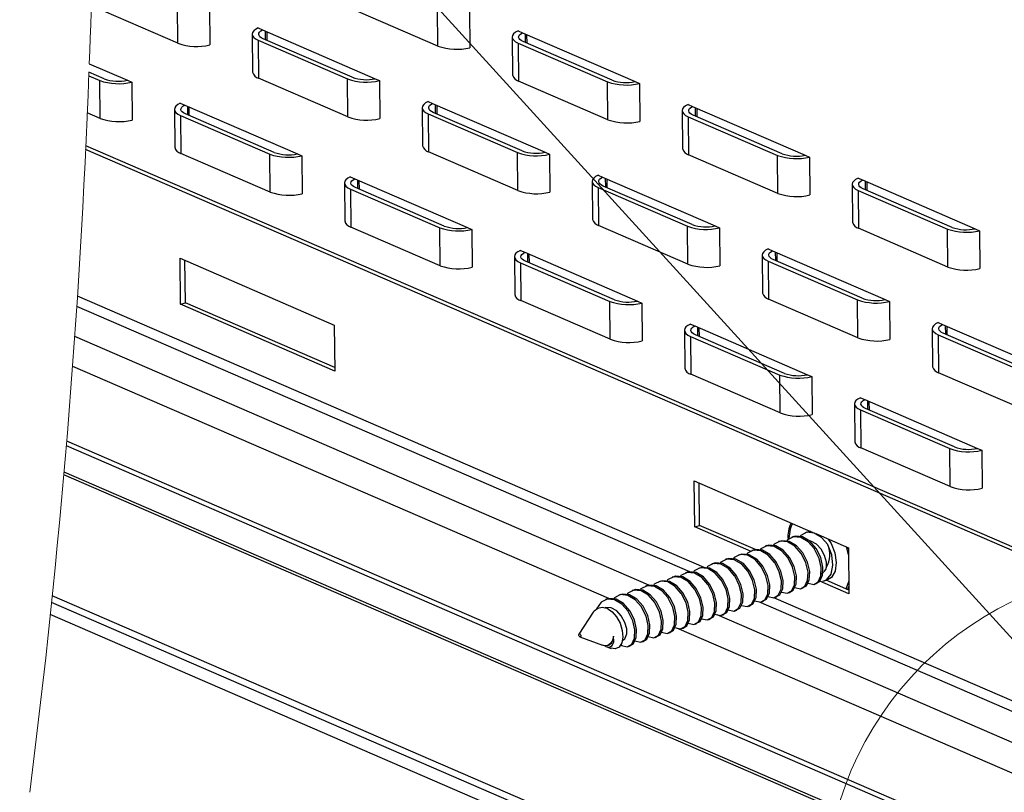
# Paper-space layout 'Sheet3' of a CAD drawing. Header units: inches. Extents: x 0.5 to 19.2, y -4 to 10.7.
# Tile 19 of 27: x 8.5 to 10, y 6.3 to 7.6. Entities that reach past the tile are written whole.
import ezdxf

# ---------------------------------------------------------------- set-up
doc = ezdxf.new("R2010")
doc.units = ezdxf.units.IN
doc.header["$MEASUREMENT"] = 0
doc.layers.add('FORMAT', color=7, linetype='Continuous')
doc.dimstyles.new('SLDDIMSTYLE6', dxfattribs={"dimtxt": 0.18, "dimasz": 0.13, "dimexe": 0, "dimexo": 0.0625, "dimgap": 0, "dimtad": 0, "dimtih": 1, "dimtoh": 1, "dimdec": 0, "dimrnd": 1e-09, "dimzin": 0, "dimdsep": 46, "dimlunit": 5, "dimtxsty": 'Standard', "dimsah": 1, "dimcen": 0.09, "dimadec": 0, "dimazin": 0, "dimtfac": 0.13, "dimtdec": 0, "dimtofl": 0, "dimtmove": 0, "dimatfit": 3, "dimfxl": 1, "dimfrac": 2, "dimtolj": 1, "dimtzin": 0, "dimarcsym": 0})

psp = doc.layouts.new('Sheet3')

# ---------------------------------------------------------------- linework, layer by layer
at = {"color": 7, "linetype": 'Continuous', "lineweight": 25}
for p, q in [((8.7259212, 7.5306114), (8.5891878, 7.5898618)), ((8.7259212, 7.5306114), (8.7252946, 7.5907103)), ((8.7759889, 7.5881519), (8.7766153, 7.5280529)), ((9.137493, 7.5260958), (8.9960546, 7.5873851)), ((9.137493, 7.5260958), (9.1368664, 7.5861948)), ((9.1875607, 7.5836363), (9.1881872, 7.5235373)), ((8.852899, 7.5548245), (8.8598423, 7.5518158)), ((8.8598423, 7.5518158), (9.0382312, 7.4745147)), ((8.8672027, 7.5350447), (8.8670605, 7.548688)), ((9.2644708, 7.550309), (9.2714141, 7.5473002)), ((9.2714141, 7.5473002), (9.4498031, 7.4699991)), ((8.8435127, 7.5449772), (8.8441391, 7.4848781)), ((8.8530419, 7.5353538), (8.9944803, 7.4740645)), ((8.8530419, 7.5353538), (8.8536684, 7.4752547)), ((9.0017481, 7.4767423), (8.8609514, 7.5377537)), ((9.2550845, 7.5404616), (9.2557111, 7.4803626)), ((9.2646138, 7.5308382), (9.406052, 7.4695489)), ((9.2646138, 7.5308382), (9.2652402, 7.4707392)), ((9.41332, 7.4722267), (9.2725231, 7.5332381)), ((9.2787746, 7.5305292), (9.2786323, 7.5441724)), ((8.6093894, 7.4743187), (8.5851178, 7.4848363)), ((8.5856578, 7.4981839), (8.6458725, 7.4720912)), ((8.5848839, 7.4791104), (8.6021214, 7.4716409)), ((8.602748, 7.4115419), (8.6021214, 7.4716409)), ((8.6458725, 7.4720912), (8.6528156, 7.4690825)), ((8.6528156, 7.4690825), (8.6534421, 7.4089835)), ((8.9951067, 7.4139654), (8.8536684, 7.4752547)), ((8.9951067, 7.4139654), (8.9944803, 7.4740645)), ((9.0382312, 7.4745147), (9.0451744, 7.471506)), ((9.0451744, 7.471506), (9.045801, 7.411407)), ((9.4066785, 7.4094499), (9.2652402, 7.4707392)), ((9.4066785, 7.4094499), (9.406052, 7.4695489)), ((9.4498031, 7.4699991), (9.4567463, 7.4669904)), ((9.4567463, 7.4669904), (9.4573728, 7.4068915)), ((9.1220847, 7.4381786), (9.1290279, 7.4351699)), ((8.602748, 7.4115419), (8.5823989, 7.4203597)), ((8.7203394, 7.4259078), (8.7209659, 7.3658088)), ((8.7297258, 7.4357551), (8.7366691, 7.4327464)), ((8.7366691, 7.4327464), (8.915058, 7.3554453)), ((8.7440295, 7.4159753), (8.7438872, 7.4296185)), ((9.1126983, 7.4283312), (9.1133248, 7.3682323)), ((9.1290279, 7.4351699), (9.3074168, 7.3578688)), ((9.2709338, 7.3600964), (9.1301369, 7.4211077)), ((9.1363882, 7.4183988), (9.1362461, 7.432042)), ((9.5242701, 7.4238157), (9.5248966, 7.3637167)), ((9.5336564, 7.433663), (9.5405997, 7.4306543)), ((9.5405997, 7.4306543), (9.7189886, 7.3533533)), ((9.5479601, 7.4138833), (9.5478179, 7.4275265)), ((8.7298687, 7.4162843), (8.8713069, 7.354995)), ((8.7298687, 7.4162843), (8.7304952, 7.3561854)), ((8.8785749, 7.3576728), (8.737778, 7.4186842)), ((9.1222275, 7.4187078), (9.2636658, 7.3574185)), ((9.1222275, 7.4187078), (9.1228539, 7.3586088)), ((9.5337993, 7.4141923), (9.6752376, 7.352903)), ((9.5337993, 7.4141923), (9.5344258, 7.3540933)), ((9.6825056, 7.3555808), (9.5417087, 7.4165922)), ((10.1705319, 6.6731513), (8.579783, 7.3624688)), ((10.1781206, 6.6756901), (8.5800492, 7.3681807)), ((9.2642923, 7.2973195), (9.1228539, 7.3586088)), ((8.8719335, 7.294896), (8.7304952, 7.3561854)), ((8.8719335, 7.294896), (8.8713069, 7.354995)), ((8.915058, 7.3554453), (8.9220012, 7.3524366)), ((8.9220012, 7.3524366), (8.9226276, 7.2923376)), ((9.2642923, 7.2973195), (9.2636658, 7.3574185)), ((9.3074168, 7.3578688), (9.31436, 7.3548601)), ((9.31436, 7.3548601), (9.3149865, 7.2947611)), ((9.6758641, 7.292804), (9.5344258, 7.3540933)), ((9.6758641, 7.292804), (9.6752376, 7.352903)), ((9.7189886, 7.3533533), (9.7259319, 7.3503446)), ((9.7259319, 7.3503446), (9.7265583, 7.2902456)), ((8.9989113, 7.3191092), (9.0058546, 7.3161005)), ((9.0058546, 7.3161005), (9.1842436, 7.2387994)), ((9.013215, 7.2993294), (9.0130729, 7.3129726)), ((9.3818838, 7.3116854), (9.3825103, 7.2515864)), ((9.3912702, 7.3215327), (9.3982135, 7.318524)), ((9.3982135, 7.318524), (9.5766024, 7.2412229)), ((9.4055738, 7.3017529), (9.4054316, 7.3153961)), ((9.802842, 7.3170172), (9.8097852, 7.3140085)), ((9.8097852, 7.3140085), (9.9881742, 7.2367074)), ((8.9895251, 7.3092619), (8.9901515, 7.2491628)), ((8.9990542, 7.2996385), (9.1404925, 7.2383491)), ((8.9990542, 7.2996385), (8.9996807, 7.2395395)), ((9.1477605, 7.241027), (9.0069637, 7.3020383)), ((9.391413, 7.3020619), (9.5328514, 7.2407726)), ((9.391413, 7.3020619), (9.3920395, 7.241963)), ((9.5401193, 7.2434504), (9.3993225, 7.3044618)), ((9.7934557, 7.3071698), (9.7940822, 7.2470708)), ((9.8029849, 7.2975464), (9.9444232, 7.2362571)), ((9.8029849, 7.2975464), (9.8036114, 7.2374474)), ((9.9516912, 7.2389349), (9.8108943, 7.2999463)), ((9.8171457, 7.2972373), (9.8170035, 7.3108806)), ((9.1411191, 7.1782501), (8.9996807, 7.2395395)), ((9.1411191, 7.1782501), (9.1404925, 7.2383491)), ((9.1842436, 7.2387994), (9.1911868, 7.2357907)), ((9.1911868, 7.2357907), (9.1918133, 7.1756917)), ((9.5334779, 7.1806737), (9.3920395, 7.241963)), ((9.5334779, 7.1806737), (9.5328514, 7.2407726)), ((9.5766024, 7.2412229), (9.5835456, 7.2382142)), ((9.5835456, 7.2382142), (9.5841721, 7.1781152)), ((9.9450497, 7.1761581), (9.8036114, 7.2374474)), ((9.9450497, 7.1761581), (9.9444232, 7.2362571)), ((9.9881742, 7.2367074), (9.9951175, 7.2336987)), ((9.9951175, 7.2336987), (9.9957439, 7.1735996)), ((9.268097, 7.2024633), (9.2750402, 7.1994546)), ((9.6604558, 7.2048868), (9.667399, 7.2018781)), ((8.7293759, 7.1899564), (8.9735656, 7.0841419)), ((8.7301353, 7.1171091), (8.7293759, 7.1899564)), ((8.7377239, 7.119648), (8.7370255, 7.1866416)), ((9.2587106, 7.1926159), (9.2593371, 7.1325169)), ((9.2750402, 7.1994546), (9.4534291, 7.1221535)), ((9.2824006, 7.1826835), (9.2822584, 7.1963267)), ((9.6510694, 7.1950395), (9.6516959, 7.1349405)), ((9.667399, 7.2018781), (9.8457879, 7.124577)), ((9.8093049, 7.1268046), (9.6685081, 7.1878159)), ((9.6747594, 7.185107), (9.6746172, 7.1987503)), ((9.2682398, 7.1829925), (9.4096781, 7.1217032)), ((9.2682398, 7.1829925), (9.2688663, 7.1228935)), ((9.4169461, 7.1243811), (9.2761492, 7.1853924)), ((9.6605986, 7.1854161), (9.8020369, 7.1241268)), ((9.6605986, 7.1854161), (9.6612251, 7.1253171)), ((9.8026635, 7.0640278), (9.6612251, 7.1253171)), ((9.8026635, 7.0640278), (9.8020369, 7.1241268)), ((9.8457879, 7.124577), (9.8527312, 7.1215683)), ((8.7301353, 7.1171091), (8.7377239, 7.119648)), ((8.974325, 7.0112947), (8.7301353, 7.1171091)), ((8.974264, 7.0171484), (8.7377239, 7.119648)), ((9.4103047, 7.0616042), (9.2688663, 7.1228935)), ((9.4103047, 7.0616042), (9.4096781, 7.1217032)), ((9.4534291, 7.1221535), (9.4603723, 7.1191448)), ((9.4603723, 7.1191448), (9.4609989, 7.0590458)), ((9.8527312, 7.1215683), (9.8533577, 7.0614693)), ((8.9735656, 7.0841419), (8.974325, 7.0112947)), ((9.5372825, 7.0858174), (9.5442258, 7.0828087)), ((9.5442258, 7.0828087), (9.7226147, 7.0055076)), ((9.5515862, 7.0660376), (9.551444, 7.0796808)), ((9.920255, 7.0783935), (9.9208815, 7.0182946)), ((9.9296413, 7.0882409), (9.9365846, 7.0852322)), ((9.9365846, 7.0852322), (10.1149735, 7.0079311)), ((9.943945, 7.0684611), (9.9438028, 7.0821044)), ((9.471464, 6.672116), (8.56284, 7.065849)), ((9.5278962, 7.07597), (9.5285227, 7.0158711)), ((9.5374254, 7.0663466), (9.6788637, 7.0050573)), ((9.5374254, 7.0663466), (9.5380519, 7.0062476)), ((9.6861317, 7.0077351), (9.5453348, 7.0687465)), ((9.9297842, 7.0687701), (10.0712225, 7.0074808)), ((9.9297842, 7.0687701), (9.9304107, 7.0086712)), ((10.0784905, 7.0101586), (9.9376936, 7.07117)), ((9.4081068, 6.6509449), (8.5594575, 7.0186893)), ((9.6794902, 6.9449583), (9.5380519, 7.0062476)), ((9.6794902, 6.9449583), (9.6788637, 7.0050573)), ((9.7226147, 7.0055076), (9.7295579, 7.0024989)), ((9.7295579, 7.0024989), (9.7301844, 6.9423999)), ((10.071849, 6.9473818), (9.9304107, 7.0086712)), ((9.8064681, 6.9691715), (9.8134114, 6.9661628)), ((9.7970818, 6.9593241), (9.7977083, 6.8992252)), ((9.8134114, 6.9661628), (9.9918003, 6.8888617)), ((9.8207718, 6.9493917), (9.8206295, 6.9630349)), ((9.806611, 6.9497007), (9.9480493, 6.8884114)), ((9.806611, 6.9497007), (9.8072375, 6.8896017)), ((9.9553172, 6.8910892), (9.8145204, 6.9521006)), ((10.4061899, 6.0881199), (8.5494235, 6.8927105)), ((10.1576544, 6.2036975), (8.5500688, 6.9003109)), ((9.9486758, 6.8283124), (9.8072375, 6.8896017)), ((9.9486758, 6.8283124), (9.9480493, 6.8884114)), ((9.9918003, 6.8888617), (9.9987435, 6.885853)), ((9.9987435, 6.885853), (9.99937, 6.825754)), ((9.5433417, 6.8372415), (9.7313984, 6.755751)), ((9.5441011, 6.7643942), (9.5433417, 6.8372415)), ((9.5516898, 6.766933), (9.5509914, 6.8339266)), ((9.5441011, 6.7643942), (9.5516898, 6.766933)), ((9.6403559, 6.7285114), (9.5516898, 6.766933)), ((9.6334218, 6.725689), (9.5441011, 6.7643942)), ((9.721704, 6.7560729), (9.719069, 6.7551913)), ((9.7267555, 6.7577629), (9.723372, 6.7566309)), ((9.7359364, 6.7537846), (9.7875315, 6.7314269)), ((9.658465, 6.7349158), (9.65583, 6.7340343)), ((9.6795447, 6.7419682), (9.6769098, 6.7410867)), ((9.7006244, 6.7490205), (9.6979894, 6.748139)), ((9.6163057, 6.7208111), (9.6136707, 6.7199296)), ((9.6373853, 6.7278635), (9.6347504, 6.7269819)), ((9.7867913, 6.7317477), (9.7875547, 6.7292018)), ((9.7875315, 6.7314269), (9.7882909, 6.6585797)), ((9.5741463, 6.7067064), (9.5715113, 6.7058249)), ((9.595226, 6.7137587), (9.592591, 6.7128772)), ((9.5319869, 6.6926017), (9.529352, 6.6917201)), ((9.5530667, 6.699654), (9.5504317, 6.6987725)), ((9.4898276, 6.678497), (9.4871927, 6.6776154)), ((9.5109073, 6.6855493), (9.5082723, 6.6846678)), ((9.7345456, 6.6739018), (9.7371805, 6.6747833)), ((9.7882909, 6.6585797), (9.7424123, 6.6784602)), ((9.7493884, 6.6788675), (9.7546582, 6.6806306)), ((9.7882299, 6.6644334), (9.7525099, 6.6799119)), ((9.4265886, 6.6573399), (9.4239536, 6.6564583)), ((9.4476683, 6.6643923), (9.4450333, 6.6635107)), ((9.4687479, 6.6714446), (9.466113, 6.6705631)), ((9.6923862, 6.659797), (9.6950212, 6.6606786)), ((9.7134659, 6.6668494), (9.7161008, 6.6677309)), ((9.788167, 6.6704687), (9.7860625, 6.6653725)), ((10.2413834, 5.9124856), (8.5268887, 6.6554258)), ((9.4055089, 6.6502875), (9.402874, 6.649406)), ((9.6502268, 6.6456923), (9.6528618, 6.6465739)), ((9.6713066, 6.6527447), (9.6739415, 6.6536262)), ((9.3834078, 6.6294062), (9.3608857, 6.5945015)), ((9.5869878, 6.6245352), (9.5896228, 6.6254168)), ((9.6080675, 6.6315876), (9.6107025, 6.6324691)), ((9.6291472, 6.63864), (9.6317821, 6.6395215)), ((9.5448285, 6.6104305), (9.5474635, 6.6113121)), ((9.5659081, 6.6174829), (9.5685431, 6.6183644)), ((10.1720814, 6.3685182), (9.5796119, 6.6252523)), ((9.5026691, 6.5963258), (9.5053041, 6.5972074)), ((10.1469349, 6.3307893), (9.5160649, 6.6041635)), ((9.5237488, 6.6033782), (9.5263838, 6.6042597)), ((9.3623158, 6.5902266), (9.398206, 6.5770415)), ((9.4605098, 6.5822211), (9.4631448, 6.5831026)), ((9.4815895, 6.5892735), (9.4842244, 6.590155)), ((9.4050813, 6.5745157), (9.4118197, 6.5720402)), ((9.4062484, 6.5767213), (9.4092856, 6.5777374)), ((9.4394301, 6.5751687), (9.442065, 6.5760503))]:
    psp.add_line(p, q, dxfattribs=at)
at = {"color": 8, "linetype": 'Continuous', "lineweight": 25}
for p, q in [((8.8641692, 7.5499408), (8.8643114, 7.5362976)), ((9.2757411, 7.5454253), (9.2758833, 7.531782)), ((8.740996, 7.4308714), (8.7411382, 7.4172281)), ((9.1333548, 7.4332949), (9.133497, 7.4196517)), ((9.5449267, 7.4287794), (9.5450689, 7.4151361)), ((9.0101816, 7.3142255), (9.0103238, 7.3005822)), ((9.4025404, 7.316649), (9.4026826, 7.3030057)), ((9.8141122, 7.3121334), (9.8142545, 7.2984902)), ((9.2793672, 7.1975796), (9.2795094, 7.1839364)), ((9.671726, 7.2000031), (9.6718682, 7.1863599)), ((9.5593851, 6.6999941), (8.5671035, 7.1299784)), ((9.5365484, 6.6931033), (8.5660539, 7.1136467)), ((9.5485528, 7.0809337), (9.5486949, 7.0672904)), ((9.9409115, 7.0833572), (9.9410538, 7.069714)), ((9.8177383, 6.9642878), (9.8178805, 6.9506445)), ((10.2406825, 6.1122143), (8.5454221, 6.8468197)), ((10.2409875, 6.1168187), (8.5458277, 6.8513805)), ((10.2415006, 5.9012433), (8.5257694, 6.6447193)), ((10.1787931, 6.4148001), (9.6458271, 6.6457497)), ((10.1730241, 6.4340866), (9.6693851, 6.652328)), ((10.3903599, 5.8168195), (8.5237577, 6.6256722))]:
    psp.add_line(p, q, dxfattribs=at)
at = {"color": 7, "linetype": 'Continuous', "lineweight": 25, "flags": 128}
for points in [[(8.852899, 7.5548245), (8.8488753, 7.5526283), (8.8459142, 7.550207), (8.8441079, 7.5476358), (8.8435126, 7.5449947), (8.8441466, 7.5423659), (8.8459904, 7.5398312), (8.8489866, 7.5374693), (8.8530419, 7.5353538)], [(8.8609514, 7.5377537), (8.8580241, 7.5392696), (8.8558257, 7.5409576), (8.8544195, 7.542769), (8.8538459, 7.5446519), (8.8541212, 7.546552), (8.8552377, 7.5484146), (8.8571631, 7.5501862), (8.8598423, 7.5518158)], [(9.2644708, 7.550309), (9.2604472, 7.5481128), (9.2574861, 7.5456915), (9.2556797, 7.5431203), (9.2550844, 7.5404792), (9.2557185, 7.5378504), (9.2575622, 7.5353156), (9.2605584, 7.5329538), (9.2646138, 7.5308382)], [(9.2725231, 7.5332381), (9.269596, 7.534754), (9.2673976, 7.536442), (9.2659914, 7.5382535), (9.2654176, 7.5401364), (9.265693, 7.5420364), (9.2668095, 7.5438991), (9.268735, 7.5456706), (9.2714141, 7.5473002)], [(9.1220847, 7.4381786), (9.1180609, 7.4359825), (9.1150999, 7.4335611), (9.1132936, 7.4309899), (9.1126981, 7.4283488), (9.1133321, 7.42572), (9.115176, 7.4231853), (9.1181721, 7.4208234), (9.1222275, 7.4187078)], [(8.7297258, 7.4357551), (8.725702, 7.4335589), (8.722741, 7.4311376), (8.7209347, 7.4285664), (8.7203392, 7.4259254), (8.7209734, 7.4232965), (8.7228171, 7.4207617), (8.7258134, 7.4183998), (8.7298687, 7.4162843)], [(8.737778, 7.4186842), (8.7348509, 7.4202001), (8.7326525, 7.4218881), (8.7312463, 7.4236996), (8.7306727, 7.4255825), (8.730948, 7.4274826), (8.7320644, 7.4293452), (8.7339899, 7.4311168), (8.7366691, 7.4327464)], [(9.1301369, 7.4211077), (9.1272097, 7.4226236), (9.1250114, 7.4243117), (9.1236051, 7.4261231), (9.1230314, 7.428006), (9.1233068, 7.4299061), (9.1244232, 7.4317687), (9.1263488, 7.4335403), (9.1290279, 7.4351699)], [(9.5336564, 7.433663), (9.5296327, 7.4314669), (9.5266717, 7.4290456), (9.5248653, 7.4264744), (9.5242699, 7.4238333), (9.524904, 7.4212045), (9.5267478, 7.4186697), (9.529744, 7.4163078), (9.5337993, 7.4141923)], [(9.5417087, 7.4165922), (9.5387816, 7.4181081), (9.5365832, 7.4197961), (9.535177, 7.4216076), (9.5346032, 7.4234904), (9.5348786, 7.4253905), (9.5359951, 7.4272532), (9.5379206, 7.4290248), (9.5405997, 7.4306543)], [(8.9989113, 7.3191092), (8.9948877, 7.316913), (8.9919265, 7.3144917), (8.9901202, 7.3119205), (8.9895249, 7.3092794), (8.9901589, 7.3066506), (8.9920027, 7.3041158), (8.9949989, 7.301754), (8.9990542, 7.2996385)], [(9.0069637, 7.3020383), (9.0040365, 7.3035543), (9.0018382, 7.3052422), (9.0004319, 7.3070537), (8.9998582, 7.3089366), (9.0001335, 7.3108367), (9.00125, 7.3126993), (9.0031755, 7.3144709), (9.0058546, 7.3161005)], [(9.3912702, 7.3215327), (9.3872465, 7.3193365), (9.3842854, 7.3169152), (9.3824791, 7.314344), (9.3818837, 7.311703), (9.3825177, 7.3090741), (9.3843615, 7.3065393), (9.3873577, 7.3041775), (9.391413, 7.3020619)], [(9.3993225, 7.3044618), (9.3963952, 7.3059778), (9.394197, 7.3076657), (9.3927907, 7.3094773), (9.392217, 7.3113601), (9.3924923, 7.3132602), (9.3936088, 7.3151228), (9.3955343, 7.3168944), (9.3982135, 7.318524)], [(9.802842, 7.3170172), (9.7988183, 7.314821), (9.7958572, 7.3123996), (9.7940509, 7.3098284), (9.7934555, 7.3071874), (9.7940896, 7.3045586), (9.7959334, 7.3020238), (9.7989295, 7.2996619), (9.8029849, 7.2975464)], [(9.8108943, 7.2999463), (9.8079671, 7.3014622), (9.8057688, 7.3031502), (9.8043625, 7.3049617), (9.8037888, 7.3068445), (9.8040642, 7.3087447), (9.8051807, 7.3106072), (9.8071062, 7.3123789), (9.8097852, 7.3140085)], [(9.268097, 7.2024633), (9.2640732, 7.2002671), (9.2611122, 7.1978458), (9.2593059, 7.1952746), (9.2587104, 7.1926335), (9.2593445, 7.1900047), (9.2611883, 7.18747), (9.2641845, 7.1851081), (9.2682398, 7.1829925)], [(9.6604558, 7.2048868), (9.656432, 7.2026906), (9.653471, 7.2002693), (9.6516647, 7.1976981), (9.6510693, 7.195057), (9.6517033, 7.1924283), (9.6535471, 7.1898935), (9.6565433, 7.1875316), (9.6605986, 7.1854161)], [(9.2761492, 7.1853924), (9.273222, 7.1869083), (9.2710237, 7.1885964), (9.2696175, 7.1904078), (9.2690438, 7.1922907), (9.2693191, 7.1941907), (9.2704356, 7.1960534), (9.272361, 7.197825), (9.2750402, 7.1994546)], [(9.6685081, 7.1878159), (9.6655808, 7.1893319), (9.6633825, 7.1910198), (9.6619763, 7.1928313), (9.6614026, 7.1947142), (9.6616779, 7.1966143), (9.6627944, 7.198477), (9.6647199, 7.2002485), (9.667399, 7.2018781)], [(9.5372825, 7.0858174), (9.5332588, 7.0836212), (9.5302977, 7.0811999), (9.5284914, 7.0786287), (9.527896, 7.0759876), (9.5285301, 7.0733588), (9.5303738, 7.070824), (9.5333701, 7.0684622), (9.5374254, 7.0663466)], [(9.5453348, 7.0687465), (9.5424076, 7.0702624), (9.5402093, 7.0719504), (9.5388031, 7.0737619), (9.5382294, 7.0756448), (9.5385047, 7.0775449), (9.5396211, 7.0794075), (9.5415466, 7.0811791), (9.5442258, 7.0828087)], [(9.9296413, 7.0882409), (9.9256177, 7.0860448), (9.9226566, 7.0836234), (9.9208502, 7.0810522), (9.9202548, 7.0784111), (9.9208889, 7.0757823), (9.9227327, 7.0732476), (9.9257289, 7.0708857), (9.9297842, 7.0687701)], [(9.9376936, 7.07117), (9.9347664, 7.0726859), (9.9325681, 7.074374), (9.9311618, 7.0761854), (9.9305882, 7.0780683), (9.9308635, 7.0799684), (9.93198, 7.081831), (9.9339055, 7.0836026), (9.9365846, 7.0852322)], [(9.8064681, 6.9691715), (9.8024444, 6.9669753), (9.7994833, 6.964554), (9.797677, 6.9619828), (9.7970816, 6.9593417), (9.7977157, 6.9567129), (9.7995595, 6.9541781), (9.8025556, 6.9518163), (9.806611, 6.9497007)], [(9.8145204, 6.9521006), (9.8115932, 6.9536166), (9.8093949, 6.9553045), (9.8079886, 6.957116), (9.8074149, 6.9589989), (9.8076903, 6.9608989), (9.8088067, 6.9627616), (9.8107322, 6.9645332), (9.8134114, 6.9661628)], [(9.7551529, 6.7360704), (9.7548449, 6.7365344), (9.7450518, 6.7478391), (9.7333498, 6.7547992), (9.7217092, 6.7558697), (9.7120838, 6.7510886), (9.7106626, 6.7490186)], [(9.7303687, 6.7561972), (9.7243441, 6.7567512), (9.7219149, 6.7555446)], [(9.727606, 6.7573944), (9.7250794, 6.7570906), (9.723372, 6.7566309)], [(9.6811391, 6.6615699), (9.6814415, 6.6613052), (9.6903676, 6.6593266), (9.6975305, 6.6632839), (9.7019095, 6.6727886), (9.7024742, 6.6859047), (9.6991292, 6.7004912), (9.6919139, 6.7149133), (9.6916059, 6.7153773), (9.6818128, 6.726682), (9.6701108, 6.7336422), (9.6584702, 6.7347126), (9.6488448, 6.7299315), (9.6474236, 6.7278615)], [(9.6948103, 6.6612069), (9.7001654, 6.6641654), (9.7045445, 6.6736701), (9.7051092, 6.6867862), (9.7016678, 6.7016382), (9.6942409, 6.7162588), (9.6844477, 6.7275636), (9.6727457, 6.7345237), (9.6611051, 6.7355942), (9.6586759, 6.7343875)], [(9.7022188, 6.6686223), (9.7025211, 6.6683576), (9.7114472, 6.666379), (9.7186101, 6.6703362), (9.7229892, 6.6798409), (9.7235539, 6.692957), (9.7202088, 6.7075436), (9.7129936, 6.7219657), (9.7126855, 6.7224296), (9.7028925, 6.7337344), (9.6911904, 6.7406945), (9.6795499, 6.741765), (9.6699245, 6.7369839), (9.6685032, 6.7349139)], [(9.71589, 6.6682593), (9.7212451, 6.6712177), (9.7256242, 6.6807225), (9.7261888, 6.6938385), (9.7227475, 6.7086906), (9.7153205, 6.7233112), (9.7055275, 6.7346159), (9.6938254, 6.7415761), (9.6821848, 6.7426465), (9.6797556, 6.7414399)], [(9.7232985, 6.6756746), (9.7236008, 6.6754099), (9.7325269, 6.6734313), (9.7396898, 6.6773886), (9.7440689, 6.6868933), (9.7446336, 6.7000094), (9.7412886, 6.7145959), (9.7340732, 6.729018), (9.7337652, 6.729482), (9.7239721, 6.7407868), (9.7122702, 6.7477469), (9.7006295, 6.7488173), (9.6910041, 6.7440363), (9.6895829, 6.7419662)], [(9.7369696, 6.6753116), (9.7423248, 6.6782701), (9.7467038, 6.6877748), (9.7472685, 6.7008909), (9.7438272, 6.7157429), (9.7364001, 6.7303635), (9.7266071, 6.7416683), (9.7149051, 6.7486285), (9.7032645, 6.7496989), (9.7008352, 6.7484922)], [(9.7527943, 6.700801), (9.7526416, 6.7086888), (9.7498305, 6.7190678), (9.7441694, 6.7292728), (9.7368822, 6.7371482), (9.728208, 6.7419384), (9.7258686, 6.7421075)], [(9.7469477, 6.6782755), (9.7530252, 6.6806658), (9.7601188, 6.6896805), (9.7630432, 6.7036247), (9.7612851, 6.7200495), (9.7551529, 6.7360704)], [(9.7557177, 6.7452128), (9.7602489, 6.7381534), (9.7661646, 6.7233397), (9.7683482, 6.7079433), (9.7664672, 6.6943081), (9.7608081, 6.6845101), (9.7546582, 6.6806306)], [(9.6389798, 6.6474652), (9.6392821, 6.6472005), (9.6482082, 6.6452219), (9.6553711, 6.6491791), (9.6597502, 6.6586839), (9.6603148, 6.6717999), (9.6569698, 6.6863865), (9.6497545, 6.7008086), (9.6494465, 6.7012726), (9.6396535, 6.7125773), (9.6279514, 6.7195375), (9.6163108, 6.7206079), (9.6066855, 6.7158268), (9.6052642, 6.7137568)], [(9.6526509, 6.6471022), (9.6580061, 6.6500607), (9.6623852, 6.6595654), (9.6629498, 6.6726815), (9.6595085, 6.6875335), (9.6520815, 6.7021541), (9.6422884, 6.7134589), (9.6305864, 6.720419), (9.6189458, 6.7214895), (9.6165165, 6.7202828)], [(9.6600595, 6.6545175), (9.6603618, 6.6542529), (9.6692879, 6.6522743), (9.6764508, 6.6562315), (9.6808299, 6.6657362), (9.6813945, 6.6788523), (9.6780495, 6.6934388), (9.6708342, 6.7078609), (9.6705262, 6.7083249), (9.6607331, 6.7196297), (9.6490311, 6.7265898), (9.6373905, 6.7276603), (9.6277651, 6.7228792), (9.6263439, 6.7208091)], [(9.6737306, 6.6541545), (9.6790857, 6.657113), (9.6834648, 6.6666177), (9.6840295, 6.6797338), (9.6805882, 6.6945858), (9.6731611, 6.7092065), (9.6633681, 6.7205112), (9.6516661, 6.7274714), (9.6400255, 6.7285418), (9.6375962, 6.7273352)], [(9.5968204, 6.6333605), (9.5971228, 6.6330958), (9.6060489, 6.6311172), (9.6132118, 6.6350744), (9.6175908, 6.6445791), (9.6181555, 6.6576952), (9.6148105, 6.6722818), (9.6075952, 6.6867039), (9.6072872, 6.6871678), (9.5974941, 6.6984726), (9.5857921, 6.7054327), (9.5741515, 6.7065032), (9.5645261, 6.7017221), (9.5631048, 6.6996521)], [(9.6104916, 6.6329975), (9.6158467, 6.635956), (9.6202258, 6.6454607), (9.6207905, 6.6585768), (9.6173492, 6.6734288), (9.6099221, 6.6880494), (9.600129, 6.6993541), (9.5884271, 6.7063143), (9.5767864, 6.7073847), (9.5743572, 6.7061781)], [(9.6179001, 6.6404128), (9.6182024, 6.6401482), (9.6271285, 6.6381695), (9.6342914, 6.6421268), (9.6386705, 6.6516315), (9.6392352, 6.6647476), (9.6358902, 6.6793341), (9.6286749, 6.6937562), (9.6283669, 6.6942202), (9.6185738, 6.705525), (9.6068718, 6.7124851), (9.5952312, 6.7135555), (9.5856057, 6.7087745), (9.5841846, 6.7067044)], [(9.6315713, 6.6400498), (9.6369264, 6.6430083), (9.6413054, 6.652513), (9.6418702, 6.6656291), (9.6384288, 6.6804811), (9.6310018, 6.6951017), (9.6212087, 6.7064065), (9.6095067, 6.7133667), (9.5978661, 6.7144371), (9.5954368, 6.7132304)], [(9.5546611, 6.6192557), (9.5549634, 6.6189911), (9.5638895, 6.6170125), (9.5710524, 6.6209697), (9.5754315, 6.6304744), (9.5759962, 6.6435905), (9.5726511, 6.6581771), (9.5654359, 6.6725992), (9.5651278, 6.6730631), (9.5553348, 6.6843679), (9.5436327, 6.691328), (9.5319921, 6.6923985), (9.5223667, 6.6876174), (9.5209455, 6.6855474)], [(9.5683323, 6.6188927), (9.5736874, 6.6218513), (9.5780664, 6.631356), (9.5786311, 6.6444721), (9.5751898, 6.659324), (9.5677628, 6.6739447), (9.5579697, 6.6852494), (9.5462677, 6.6922096), (9.5346271, 6.69328), (9.5321978, 6.6920734)], [(9.5757408, 6.6263081), (9.5760431, 6.6260434), (9.5849692, 6.6240648), (9.5921321, 6.6280221), (9.5965112, 6.6375268), (9.5970758, 6.6506429), (9.5937308, 6.6652294), (9.5865155, 6.6796515), (9.5862075, 6.6801155), (9.5764144, 6.6914202), (9.5647124, 6.6983804), (9.5530718, 6.6994508), (9.5434464, 6.6946698), (9.5420252, 6.6925997)], [(9.5894119, 6.6259451), (9.594767, 6.6289036), (9.5991461, 6.6384083), (9.5997108, 6.6515244), (9.5962695, 6.6663764), (9.5888425, 6.680997), (9.5790494, 6.6923018), (9.5673474, 6.6992619), (9.5557068, 6.7003324), (9.5532775, 6.6991257)], [(9.5050932, 6.5977357), (9.5104484, 6.6006942), (9.5148274, 6.6101989), (9.5153921, 6.623315), (9.5119507, 6.638167), (9.5045238, 6.6527876), (9.4947307, 6.6640923), (9.4830287, 6.6710525), (9.4713881, 6.6721229), (9.4689588, 6.6709163)], [(9.5125018, 6.605151), (9.512804, 6.6048864), (9.5217301, 6.6029078), (9.528893, 6.606865), (9.5332722, 6.6163697), (9.5338368, 6.6294858), (9.5304918, 6.6440723), (9.5232765, 6.6584945), (9.5229685, 6.6589584), (9.5131754, 6.6702632), (9.5014734, 6.6772233), (9.4898328, 6.6782938), (9.4802074, 6.6735127), (9.4787861, 6.6714426)], [(9.5261729, 6.604788), (9.531528, 6.6077465), (9.5359071, 6.6172512), (9.5364717, 6.6303673), (9.5330305, 6.6452193), (9.5256034, 6.65984), (9.5158104, 6.6711447), (9.5041084, 6.6781049), (9.4924678, 6.6791753), (9.4900385, 6.6779686)], [(9.5335814, 6.6122034), (9.5338838, 6.6119387), (9.5428099, 6.6099601), (9.5499728, 6.6139174), (9.5543518, 6.6234221), (9.5549165, 6.6365381), (9.5515715, 6.6511247), (9.5443562, 6.6655468), (9.5440482, 6.6660108), (9.5342551, 6.6773155), (9.5225531, 6.6842757), (9.5109124, 6.6853461), (9.5012871, 6.680565), (9.4998658, 6.678495)], [(9.5472526, 6.6118404), (9.5526077, 6.6147989), (9.5569868, 6.6243036), (9.5575515, 6.6374197), (9.5541101, 6.6522717), (9.5466831, 6.6668923), (9.53689, 6.6781971), (9.5251881, 6.6851572), (9.5135474, 6.6862277), (9.5111181, 6.685021)], [(9.4492627, 6.583994), (9.449565, 6.5837293), (9.4584911, 6.5817507), (9.465654, 6.5857079), (9.4700331, 6.5952126), (9.4705978, 6.6083287), (9.4672528, 6.6229153), (9.4600375, 6.6373374), (9.4597294, 6.6378013), (9.4499364, 6.6491061), (9.4382344, 6.6560662), (9.4265938, 6.6571367), (9.4169684, 6.6523556), (9.4155471, 6.6502856)], [(9.4629338, 6.583631), (9.468289, 6.5865895), (9.4726681, 6.5960942), (9.4732327, 6.6092103), (9.4697915, 6.6240623), (9.4623644, 6.6386829), (9.4525713, 6.6499876), (9.4408693, 6.6569478), (9.4292287, 6.6580182), (9.4267995, 6.6568116)], [(9.4703424, 6.5910463), (9.4706447, 6.5907816), (9.4795708, 6.588803), (9.4867337, 6.5927603), (9.4911128, 6.602265), (9.4916775, 6.6153811), (9.4883325, 6.6299676), (9.4811171, 6.6443897), (9.4808092, 6.6448537), (9.471016, 6.6561584), (9.4593141, 6.6631186), (9.4476734, 6.6641891), (9.438048, 6.659408), (9.4366268, 6.6573379)], [(9.4840136, 6.5906833), (9.4893687, 6.5936418), (9.4937477, 6.6031465), (9.4943125, 6.6162626), (9.4908711, 6.6311146), (9.4834441, 6.6457352), (9.473651, 6.65704), (9.461949, 6.6640001), (9.4503084, 6.6650706), (9.4478791, 6.6638639)], [(9.4914221, 6.5980987), (9.4917244, 6.597834), (9.5006505, 6.5958554), (9.5078134, 6.5998126), (9.5121925, 6.6093173), (9.5127571, 6.6224334), (9.5094121, 6.63702), (9.5021968, 6.6514421), (9.5018888, 6.651906), (9.4920958, 6.6632108), (9.4803937, 6.670171), (9.4687531, 6.6712414), (9.4591277, 6.6664603), (9.4585934, 6.665682)], [(9.4269727, 6.5780012), (9.4284854, 6.5766769), (9.4374114, 6.5746983), (9.4445744, 6.5786556), (9.4489534, 6.5881603), (9.4495181, 6.6012764), (9.4461731, 6.6158629), (9.4389578, 6.630285), (9.4386498, 6.630749), (9.4288567, 6.6420537), (9.4171547, 6.6490139), (9.4055141, 6.6500843), (9.3958887, 6.6453032), (9.3887229, 6.6348662), (9.3885754, 6.6343786)], [(9.4418542, 6.5765786), (9.4472093, 6.5795371), (9.4515884, 6.5890418), (9.4521531, 6.6021579), (9.4487117, 6.6170099), (9.4412848, 6.6316305), (9.4314917, 6.6429353), (9.4197896, 6.6498954), (9.4081491, 6.6509659), (9.4057198, 6.6497592)], [(9.3836677, 6.6292553), (9.3847457, 6.6312774), (9.3905267, 6.6359588), (9.3975282, 6.6374385), (9.4056492, 6.6354996), (9.4135616, 6.6301451), (9.4204749, 6.622091), (9.4261254, 6.6117836), (9.4295286, 6.6006047), (9.4303362, 6.589949), (9.4286572, 6.5806696), (9.4245187, 6.5741137), (9.418459, 6.5712126), (9.41186, 6.5721859)], [(9.4302161, 6.5851635), (9.4337345, 6.5871659), (9.4365992, 6.5950157), (9.4364464, 6.6029035), (9.4336353, 6.6132824), (9.4279743, 6.6234874), (9.4206871, 6.6313629), (9.4120129, 6.636153), (9.403382, 6.6367772), (9.4015727, 6.6358933)], [(9.3628613, 6.5901631), (9.3622401, 6.590257), (9.3616153, 6.590703), (9.3610819, 6.5914332), (9.3607212, 6.5923365), (9.360588, 6.5932753), (9.3607027, 6.5941067), (9.3610478, 6.5947042), (9.3615707, 6.5949767), (9.3621919, 6.5948828), (9.3628167, 6.5944368), (9.36335, 6.5937065), (9.3637107, 6.5928032), (9.3638439, 6.5918644), (9.3637292, 6.591033), (9.3633841, 6.5904356), (9.3628613, 6.5901631)], [(9.4156843, 6.5914318), (9.4139918, 6.584731), (9.4108377, 6.5797117), (9.4064939, 6.5768069), (9.4013353, 6.576267), (9.398206, 6.5770415)], [(9.4020995, 6.5765101), (9.4036037, 6.5752024), (9.4091588, 6.5739548), (9.4137358, 6.5766028), (9.4160156, 6.5826128), (9.4156843, 6.5914318)], [(9.4091364, 6.5781111), (9.4126548, 6.5801136), (9.4155196, 6.5879633), (9.4156843, 6.5914318)]]:
    psp.add_lwpolyline(points, dxfattribs=at)
at = {"color": 8, "linetype": 'Continuous', "lineweight": 25, "flags": 128}
for points in [[(9.6983283, 6.7700813), (9.6952901, 6.7608041), (9.6932377, 6.7460231)], [(9.787646, 6.7204482), (9.7875661, 6.7208182), (9.784306, 6.7328247)], [(9.7837857, 6.6663592), (9.7880102, 6.6782206), (9.788083, 6.6785243)]]:
    psp.add_lwpolyline(points, dxfattribs=at)
at = {"color": 7, "linetype": 'Continuous', "lineweight": 18}
psp.add_circle((10.2730304, 6.1757082), 0.5219267, dxfattribs=at)
for centre, radius, start, end in [((-36.2165027, 9.2581498), 44.8367157, 357.7504032, 358.16934721), ((-4.2104093, 7.9630831), 12.8044615, 352.73578147, 357.85950387)]:
    psp.add_arc(centre, radius, start, end, dxfattribs=at)
at = {"color": 7, "linetype": 'Continuous', "lineweight": 25}
for centre, radius, start, end in [((8.7555525, 7.6142222), 0.0887062, 250.4859041, 283.7358122), ((9.1671244, 7.6097082), 0.0887077, 250.4861804, 283.7355442), ((8.8567654, 7.4878512), 0.0129716, 193.2497063, 256.1869403), ((8.6317528, 7.5552532), 0.0887075, 250.4861709, 283.7355454), ((8.6315018, 7.5366027), 0.0660928, 250.45384, 282.5582135), ((9.0241116, 7.5576754), 0.0887063, 250.4859307, 283.7357856), ((9.0238605, 7.5390254), 0.0660919, 250.4536181, 282.5584354), ((9.2683372, 7.4833355), 0.0129715, 193.2492783, 256.1869274), ((9.4356835, 7.5531614), 0.0887078, 250.4862056, 283.7355191), ((9.4354324, 7.5345107), 0.0660928, 250.4538372, 282.5582163), ((8.6323793, 7.4951535), 0.0887069, 250.486043, 283.7356733), ((9.0247381, 7.4975782), 0.088708, 250.4862258, 283.7355072), ((9.4363099, 7.493061), 0.0887064, 250.4859388, 283.7357859), ((8.733592, 7.3687816), 0.0129713, 193.2489659, 256.1876808), ((9.1259511, 7.3712052), 0.0129715, 193.2493348, 256.18643), ((9.2930462, 7.4223787), 0.0660912, 250.453361, 282.558449), ((9.5375228, 7.3666897), 0.0129715, 193.2494436, 256.187203), ((8.9009383, 7.4386064), 0.0887067, 250.4859735, 283.7357595), ((8.9006873, 7.4199568), 0.0660928, 250.4538344, 282.5582191), ((9.2932972, 7.441031), 0.0887078, 250.4861983, 283.7355263), ((9.704869, 7.4365141), 0.0887064, 250.4859315, 283.7357931), ((9.704618, 7.4178644), 0.0660924, 250.4537586, 282.5582809), ((9.2939237, 7.3809321), 0.0887078, 250.4862056, 283.7355191), ((8.9015648, 7.3785069), 0.0887062, 250.4859041, 283.7358122), ((9.7054954, 7.3764151), 0.0887064, 250.4859388, 283.7357859), ((9.002778, 7.2521362), 0.0129719, 193.2509044, 256.1861789), ((9.3951365, 7.2545593), 0.0129714, 193.2491444, 256.1870614), ((9.1701239, 7.3219605), 0.0887067, 250.4859662, 283.7357668), ((9.1698729, 7.3033101), 0.066092, 250.4536328, 282.5584207), ((9.5624827, 7.3243838), 0.0887065, 250.4859448, 283.7357798), ((9.5622317, 7.3057344), 0.0660928, 250.4538344, 282.5582191), ((9.8067085, 7.2500438), 0.0129716, 193.2495206, 256.1866852), ((9.9740546, 7.3198682), 0.0887064, 250.4859262, 283.7357985), ((9.9738035, 7.3012179), 0.0660918, 250.4536047, 282.5584487), ((9.1707505, 7.2618627), 0.0887079, 250.4862116, 283.735513), ((9.5631092, 7.2642848), 0.0887064, 250.4859388, 283.7357859), ((9.9746811, 7.2597706), 0.0887078, 250.4862086, 283.735516), ((9.2719634, 7.1354899), 0.0129716, 193.2495206, 256.1866852), ((9.4390584, 7.1866627), 0.0660905, 250.4532775, 282.5587759), ((9.6643219, 7.1379132), 0.0129712, 193.2486226, 256.1875831), ((9.8316683, 7.2077378), 0.0887064, 250.4859351, 283.7357895), ((9.8314173, 7.1890883), 0.0660926, 250.4537979, 282.5582486), ((9.4393095, 7.2053157), 0.0887078, 250.4862056, 283.7355191), ((9.832295, 7.1476399), 0.0887074, 250.4860431, 283.7355162), ((9.4399361, 7.1452166), 0.0887077, 250.4861804, 283.7355442), ((9.5411488, 7.0188439), 0.0129714, 193.2490716, 256.1871341), ((9.9335076, 7.0212674), 0.0129714, 193.249217, 256.1872071), ((9.7084951, 7.0886691), 0.0887071, 250.4860722, 283.7356525), ((9.7082441, 7.0700191), 0.0660928, 250.4538372, 282.5582163), ((9.7091216, 7.0285702), 0.0887071, 250.4860722, 283.7356525), ((9.8103345, 6.9021981), 0.0129715, 193.2493325, 256.1868733), ((9.9774296, 6.9533724), 0.066092, 250.4536411, 282.5584124), ((9.9776807, 6.9720232), 0.0887072, 250.4860752, 283.7356494), ((9.9783072, 6.9119243), 0.0887072, 250.4860823, 283.7356466), ((9.7414638, 6.7490035), 0.0497985, 154.0519716, 185.2261919), ((9.718428, 6.7208128), 0.0397683, 329.7874883, 22.5607366), ((9.738638, 6.7030007), 0.0143262, 292.1465973, 351.1677204)]:
    psp.add_arc(centre, radius, start, end, dxfattribs=at)

# ---------------------------------------------------------------- leaders
at = {"layer": 'FORMAT'}
psp.add_leader([(10.3334849, 6.2718466), (8.4754498, 8.3138739)], dimstyle='SLDDIMSTYLE6', dxfattribs=at)

doc.saveas('drawing.dxf')
